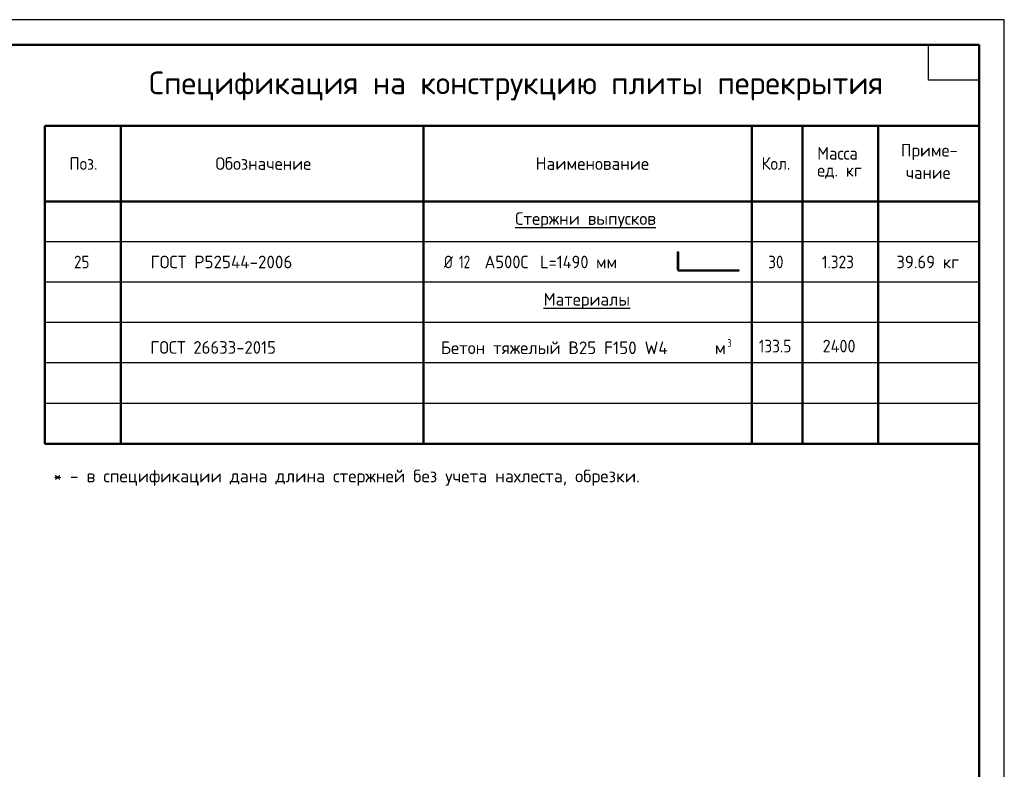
# Model space of a CAD drawing. Header units: millimetres. Extents: x 0 to 71279, y 0 to 38831.
# Tile 6 of 7: x 27000 to 50400, y 17820 to 35640. Entities that reach past the tile are written whole.
import ezdxf

# ---------------------------------------------------------------- set-up
doc = ezdxf.new("R2010")
doc.units = ezdxf.units.MM
doc.layers.add('Standard', color=7, linetype='Continuous', lineweight=25)
doc.styles.add('ISOCPEUR', font='txt')

msp = doc.modelspace()

# ---------------------------------------------------------------- linework, layer by layer
at = {"layer": 'Standard', "color": 7, "linetype": 'Continuous', "lineweight": 50, "transparency": 33554687}
for p, q in [((49800, 33120), (27600, 33120)), ((27600, 33120), (27600, 31320)), ((29400, 33120), (29400, 31320)), ((36600, 33120), (36600, 31320)), ((44400, 33120), (44400, 31320)), ((45600, 33120), (45600, 31320)), ((47400, 33120), (47400, 31320)), ((49800, 33120), (49800, 31320)), ((49800, 33120), (49800, 31320)), ((49800, 32520), (49800, 27840)), ((49800, 31320), (27600, 31320)), ((27600, 31320), (27600, 25560)), ((29400, 31320), (29400, 25560)), ((36600, 31320), (36600, 25560)), ((44400, 31320), (44400, 25560)), ((45600, 31320), (45600, 25560)), ((47400, 31320), (47400, 25560)), ((49800, 31320), (49800, 25560)), ((49800, 25560), (27600, 25560))]:
    msp.add_line(p, q, dxfattribs=at)
at = {"layer": 'Standard', "color": 7, "linetype": 'Continuous', "lineweight": 35, "transparency": 33554687}
for p, q in [((49800, 33120), (49800, 24600)), ((49800, 32640), (49800, 24120))]:
    msp.add_line(p, q, dxfattribs=at)
at = {"layer": 'Standard', "color": 7, "linetype": 'Continuous', "lineweight": -3, "transparency": 33554687}
for p, q in [((49800, 31320), (27600, 31320)), ((49800, 30360), (27600, 30360)), ((42627, 30124), (42627, 29716)), ((42627, 30124), (42656, 30124)), ((42656, 30124), (42656, 29716)), ((49800, 29400), (27600, 29400)), ((49800, 28440), (27600, 28440)), ((49800, 27480), (27600, 27480)), ((49800, 26520), (27600, 26520))]:
    msp.add_line(p, q, dxfattribs=at)
at = {"layer": 'Standard', "color": 7, "linetype": 'Continuous', "lineweight": 25, "transparency": 33554687}
for points in [[(0, 0), (50400, 0), (50400, 35640), (0, 35640), (0, 0)], [(49800, 35040), (49800, 34200), (48600, 34200), (48600, 35040), (49800, 35040)]]:
    msp.add_lwpolyline(points, close=True, dxfattribs=at)
at = {"layer": 'Standard', "color": 7, "linetype": 'Continuous', "lineweight": 50, "transparency": 33554687}
msp.add_lwpolyline([(2400, 35040), (49800, 35040), (49800, 600), (2400, 600), (2400, 35040)], close=True, dxfattribs=at)
at = {"layer": 'Standard', "color": 7, "linetype": 'Continuous', "lineweight": -3, "transparency": 33554687}
msp.add_lwpolyline([(42680, 29693), (44093, 29693), (44093, 29664), (42680, 29664)], dxfattribs=at)
for radius in [52.8, 24]:
    msp.add_arc((42680, 29717), radius, 180, 270, dxfattribs=at)

# ---------------------------------------------------------------- texts
at = {"layer": 'Standard', "color": 7, "linetype": 'Continuous', "lineweight": 50, "transparency": 33554687, "insert": (30073, 33720), "char_height": 540, "width": 17511.61, "attachment_point": 7, "style": 'ISOCPEUR'}
msp.add_mtext('\\W0.99;Спецификация на конструкцию плиты перекрытия', dxfattribs=at)
at = {"layer": 'Standard', "color": 7, "linetype": 'Continuous', "lineweight": 25, "transparency": 33554687, "attachment_point": 7, "style": 'ISOCPEUR'}
for s, insert, char_height, width in [('\\W0.95;Масса', (45953, 32313), 300, 1252.12), ('\\W0.96;Приме-', (47940, 32305), 300, 1462.49), ('\\W0.92;Поз.', (28181, 32070), 300, 872.98), ('\\W0.97;Обозначение', (31652, 32070), 300, 2499.42), ('\\W0.98;Наименование', (39261, 32070), 300, 2784.79), ('\\W0.93;Кол.', (44629, 32070), 300, 888.24), ('\\W0.95;ед. кг', (45953, 31863), 300, 1251.49), ('\\W0.95;чание', (48060, 31855), 300, 1221.23), ('\\W0.98;{\\LСтержни выпусков}', (38775, 30681), 300, 3595.4), ('\\W0.87;25', (28290, 29730), 300, 550.81), ('\\W0.98;ГОСТ Р52544-2006', (30108, 29730), 300, 3625.19), ('\\W0.83;Ø', (37080, 29730), 300, 425), ('\\W0.75;12', (37439, 29730), 300, 472.28), ('\\W0.95;А500С', (38048, 29730), 300, 1251.48), ('\\W0.94;L=1490 мм', (39369, 29730), 300, 2030.02), ('\\W0.87;30', (44790, 29730), 300, 550.82), ('\\W0.88;1.323', (46065, 29730), 300, 1001.11), ('\\W0.96;39.69 кг', (47835, 29730), 300, 1673.19), ('\\W0.97;{\\LМатериалы}', (39450, 28761), 300, 2244.64), ('\\W0.96;ГОСТ 26633-2015', (30106, 27699), 300, 3262.34), ('\\W0.98;Бетон тяжелый В25 F150 W4      м', (37010, 27691), 300, 6954.95), ('\\W0.78;3', (43820, 27866), 180, 195.83), ('\\W0.88;133.5', (44565, 27731), 300, 1001.11), ('\\W0.93;2400', (46082, 27731), 300, 1009.62), ('\\W1.00;* - в спецификации дана длина стержней без учета нахлеста, обрезки.', (27798, 24560), 300, 14167.18)]:
    msp.add_mtext(s, dxfattribs=dict(at, insert=insert, char_height=char_height, width=width))

doc.saveas('drawing.dxf')
